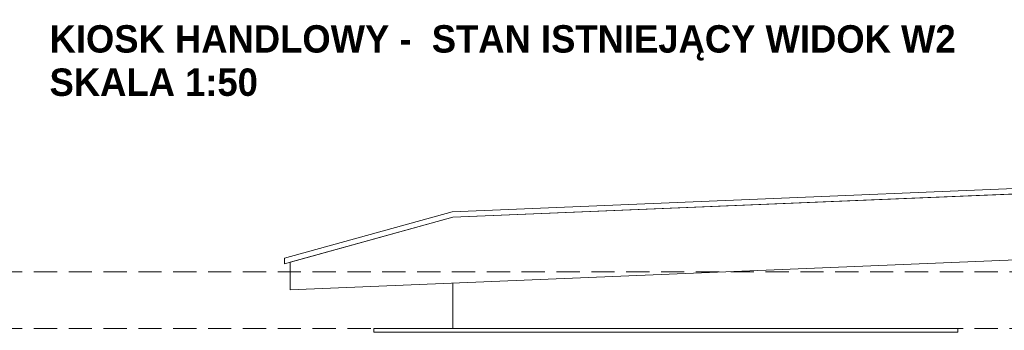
# Model space of a CAD drawing. Header units: millimetres. Extents: x 16698 to 93787, y -21104 to 39413.
# Tile 112 of 256: x 24355 to 24893, y 9994 to 10164. Entities that reach past the tile are written whole.
import ezdxf

# ---------------------------------------------------------------- set-up
doc = ezdxf.new("R2010")
doc.units = ezdxf.units.MM
doc.linetypes.add('HIDDEN', pattern=[9.525, 6.35, -3.175])
for name, color, linetype, lineweight in [('!MODUS_OPIS', 3, 'Continuous', 13), ('Opis', 8, 'Continuous', 13), ('Widok', 1, 'Continuous', 15)]:
    doc.layers.add(name, color=color, linetype=linetype, lineweight=lineweight)
doc.styles.add('STYLE10', font='arialbd.ttf')

msp = doc.modelspace()

# ---------------------------------------------------------------- linework, layer by layer
at = {"layer": '!MODUS_OPIS', "linetype": 'HIDDEN', "ltscale": 2}
for points in [[(25137.17444, 10026.23322), (24244.37684, 10026.23322)], [(25137.17444, 10026.23322), (24244.37684, 10026.23322)], [(25137.17444, 9995.23322), (24244.37684, 9995.23322)]]:
    msp.add_lwpolyline(points, dxfattribs=at)
at = {"layer": 'Widok', "ltscale": 2}
for points in [[(24499.58516, 10033.78741), (24591.11756, 10059.08589), (25065.58516, 10078.69199)], [(24499.58516, 10030.67493), (24591.58516, 10056.10265), (25065.58516, 10075.68943)], [(24502.58516, 10016.39424), (24502.58516, 10031.50409), (24591.58516, 10056.10265), (25062.58516, 10075.56546), (25062.58516, 10039.53474), (24502.58516, 10016.39424)], [(24499.58516, 10033.78741), (24499.58516, 10030.67493)], [(24591.58516, 10020.07193), (24591.58516, 9995.23322)]]:
    msp.add_lwpolyline(points, dxfattribs=at)
msp.add_lwpolyline([(24548.33412, 9993.23322), (24867.58516, 9993.23322), (24867.58516, 9995.23322), (24548.33412, 9995.23322)], close=True, dxfattribs=at)

# ---------------------------------------------------------------- texts
at = {"layer": 'Opis', "ltscale": 0.7, "style": 'STYLE10', "width": 0.95}
for s, p in [('KIOSK HANDLOWY -  STAN ISTNIEJĄCY WIDOK W2', (24371.03799, 10146.17184)), ('SKALA 1:50', (24371.03798, 10122.47645))]:
    msp.add_text(s, height=15, rotation=359.9999899, dxfattribs=at).set_placement(p)

doc.saveas('drawing.dxf')
